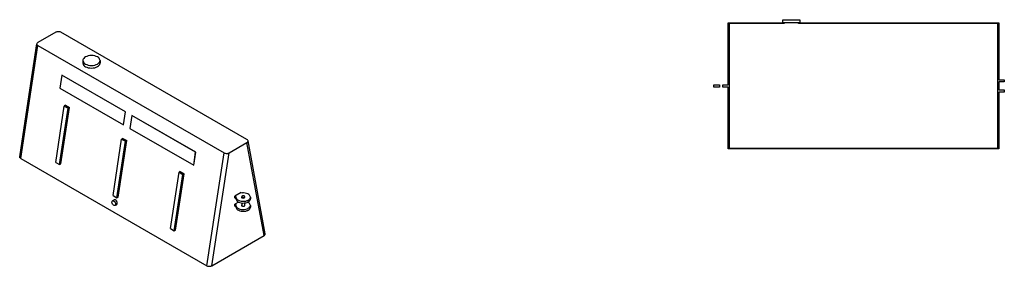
# Model space of a CAD drawing. Header units: millimetres. Extents: x -830 to 20750, y -651 to 3920.
# Tile 4 of 5: x 11319 to 16781, y -651 to 718. Entities that reach past the tile are written whole.
import ezdxf

# ---------------------------------------------------------------- set-up
doc = ezdxf.new("R2010")
doc.units = ezdxf.units.MM
doc.layers.add('A-A', color=7, linetype='Continuous')
doc.layers.add('ISO', color=7, linetype='Continuous')

msp = doc.modelspace()

# ---------------------------------------------------------------- linework, layer by layer
at = {"layer": 'A-A'}
for points in [[(15647.5, 718), (15647.5, 700), (15552.5, 700), (15552.5, 718), (15647.5, 718)], [(16746, 696), (15640, 696), (15640, 700), (16750, 700), (16750, 384), (16781, 384), (16781, 372), (16750, 372), (16750, 328), (16781, 328), (16781, 316), (16750, 316), (16750, 0), (15250, 0), (15250, 344), (15219, 344), (15219, 356), (15250, 356), (15250, 700), (15560, 700), (15560, 696), (15254, 696), (15254, 356), (15255, 356), (15255, 344), (15254, 344), (15254, 4), (16746, 4), (16746, 316), (16745, 316), (16745, 328), (16746, 328), (16746, 372), (16745, 372), (16745, 384), (16746, 384), (16746, 696)], [(15201, 344), (15170, 344), (15170, 356), (15201, 356), (15201, 344)]]:
    msp.add_lwpolyline(points, dxfattribs=at)
at = {"layer": 'ISO'}
for points in [[(11518.9, 647.9), (11420.4, 591.1)], [(11547.5, 648.1), (11542.8, 650.1), (11541.2, 650.5), (11535.3, 651.4), (11533.2, 651.4), (11527.2, 650.9), (11525.2, 650.4), (11521.8, 649.3), (11518.9, 647.9)], [(12579.8, 52.1), (11547.5, 648.1)], [(11319, -42.9), (11366, 265.8), (11414.5, 583.7)], [(11324.7, -52.1), (11420.2, 574.6)], [(11420.2, 574.6), (11416.9, 577.2), (11416, 578.2), (11414.6, 581), (11414.4, 582.8), (11414.5, 583.7)], [(11414.5, 583.7), (11415.7, 586.7), (11417.7, 589.3), (11420.4, 591.1)], [(11420.2, 574.6), (12452.5, -21.4)], [(11764.7, 491.3), (11764.1, 495.5), (11762.5, 499.6), (11759.7, 503.6), (11755.6, 507.4), (11750.2, 511), (11743.6, 514.1), (11735.7, 516.6), (11726.9, 518.2), (11717.6, 518.7), (11708.2, 518.3), (11699.2, 516.7), (11691, 514.2), (11684, 511), (11678.5, 507.2), (11674.3, 503.2), (11671.5, 499), (11670, 494.7), (11669.7, 493), (11669.7, 491.3)], [(11669.7, 491.3), (11670.2, 487.2), (11671.8, 483.1), (11674.7, 479.1), (11678.7, 475.2), (11684.1, 471.6), (11690.7, 468.5), (11698.6, 466.1), (11707.4, 464.5), (11716.7, 463.9), (11726.1, 464.4), (11735.2, 465.9), (11743.3, 468.4), (11750.7, 471.9)], [(11669.7, 491.3), (11669.7, 476.6)], [(11669.7, 476.6), (11670.2, 472.5), (11671.8, 468.4), (11674.7, 464.4), (11678.7, 460.5), (11684.1, 457), (11690.7, 453.8), (11698.6, 451.4), (11707.4, 449.8), (11716.7, 449.2), (11726.1, 449.7), (11735.2, 451.3), (11743.3, 453.7), (11750.7, 457.2)], [(11750.7, 471.9), (11756.2, 475.7), (11760.3, 479.8), (11762.9, 484), (11764.4, 488.2), (11764.7, 491.3)], [(11750.7, 457.2), (11756.2, 461), (11760.3, 465.1), (11762.9, 469.3), (11764.4, 473.5), (11764.7, 476.6)], [(11764.7, 491.3), (11764.7, 476.6)], [(11552.6, 410.2), (11541.7, 338.6)], [(11552.9, 410.3), (11552.6, 410.2)], [(11906.1, 206.1), (11552.6, 410.2)], [(11906.4, 206.2), (11552.9, 410.3)], [(11541.7, 338.6), (11895.2, 134.5)], [(11518.7, -74.8), (11566.4, 238.5)], [(11539.9, -87), (11587.6, 226.3)], [(11546.9, -83), (11594.7, 230.4)], [(11573.5, 242.6), (11566.4, 238.5)], [(11566.4, 238.5), (11587.6, 226.3)], [(11573.5, 242.6), (11594.7, 230.4)], [(11587.6, 226.3), (11594.7, 230.4)], [(11895.2, 134.5), (11906.1, 206.1)], [(11895.5, 134.6), (11906.4, 206.2)], [(11906.4, 206.2), (11906.1, 206.1)], [(11941.5, 185.7), (11930.6, 114.1)], [(11941.8, 185.8), (11941.5, 185.7)], [(12295, -18.4), (11941.5, 185.7)], [(12295.3, -18.3), (11941.8, 185.8)], [(11895.5, 134.6), (11895.2, 134.5)], [(11930.6, 114.1), (12284.1, -90)], [(11836.9, -258.5), (11884.6, 54.8)], [(11891.7, 58.9), (11884.6, 54.8)], [(11884.6, 54.8), (11905.8, 42.6)], [(11891.7, 58.9), (11912.9, 46.7)], [(11858.1, -270.8), (11905.8, 42.6)], [(11865.1, -266.7), (11912.9, 46.7)], [(11905.8, 42.6), (11912.9, 46.7)], [(12481.1, -21.3), (12579.6, 35.6)], [(12579.6, 35.6), (12583, 38.2), (12583.9, 39.2), (12585.3, 42), (12585.6, 43.8), (12585.5, 45.2)], [(12675, -480.9), (12627.3, -222.6), (12579.6, 35.6)], [(12585.5, 45.2), (12584.3, 48), (12582.4, 50.3), (12579.8, 52.1)], [(12681, -471.3), (12633.9, -216.8), (12585.5, 45.2)], [(11324.7, -52.1), (11321.4, -49.5), (11320.5, -48.5), (11319.2, -45.7), (11318.9, -43.8), (11319, -42.9)], [(11324.7, -52.1), (12357.1, -648.1)], [(12284.1, -90), (12295, -18.4)], [(12284.4, -89.9), (12295.3, -18.3)], [(12295.3, -18.3), (12295, -18.4)], [(12357.1, -648.1), (12404.8, -334.8), (12452.5, -21.4)], [(12385.6, -647.9), (12481.1, -21.3)], [(12452.5, -21.4), (12457.2, -23.4), (12458.8, -23.9), (12464.7, -24.7), (12466.8, -24.8), (12472.8, -24.2), (12474.8, -23.8), (12478.2, -22.7), (12481.1, -21.3)], [(11518.7, -74.8), (11539.9, -87)], [(11539.9, -87), (11546.9, -83)], [(12284.4, -89.9), (12284.1, -90)], [(12155.1, -442.2), (12202.8, -128.9)], [(12176.3, -454.5), (12224, -141.1)], [(12183.3, -450.4), (12231.1, -137.1)], [(12209.9, -124.8), (12202.8, -128.9)], [(12202.8, -128.9), (12224, -141.1)], [(12209.9, -124.8), (12231.1, -137.1)], [(12224, -141.1), (12231.1, -137.1)], [(11836.9, -258.5), (11858.1, -270.8)], [(11858.1, -270.8), (11865.1, -266.7)], [(12548, -240.7), (12512.7, -261.1)], [(12512.7, -261.1), (12518.9, -264.7)], [(12512.7, -270.9), (12512.7, -266.2), (12512.7, -261.1)], [(12512.7, -270.9), (12518.6, -274.3)], [(12518.9, -264.7), (12518.6, -267.2)], [(12518.6, -267.2), (12519.2, -271), (12520.8, -274.7), (12523.6, -278.4), (12527.7, -281.9), (12533.1, -285), (12539.8, -287.6), (12547.5, -289.4), (12555.9, -290.2), (12564.6, -290), (12572.9, -288.8), (12580.5, -286.5), (12583.8, -285.1), (12586.9, -283.5)], [(12518.6, -267.2), (12518.6, -277)], [(12548, -240.7), (12554.2, -244.2)], [(12550.6, -264.8), (12549.9, -266), (12549.6, -267.2)], [(12549.6, -267.2), (12550.2, -269), (12551.8, -270.6), (12554.7, -271.9), (12558.6, -272.4), (12562.5, -271.9), (12563.8, -271.4), (12565, -270.9)], [(12566.6, -263.9), (12566.1, -262.3), (12564.4, -260.7), (12561.5, -259.6), (12557.8, -259.3), (12554.2, -260.1), (12551.7, -261.6), (12550.9, -262.7), (12550.6, -263.9)], [(12550.6, -263.9), (12551.2, -265.6), (12552.8, -267.1), (12555.7, -268.2), (12559.4, -268.5), (12564.3, -267.2)], [(12550.6, -263.9), (12550.6, -269.6)], [(12598.6, -267.2), (12598.1, -263.4), (12596.4, -259.7), (12593.6, -256), (12589.5, -252.5), (12584.1, -249.4), (12577.5, -246.8), (12569.8, -245), (12561.3, -244.2), (12557.8, -244.1), (12554.2, -244.2)], [(12564.3, -267.2), (12566.1, -265.5), (12566.6, -263.9)], [(12565, -270.9), (12567, -269.1), (12567.6, -267.2)], [(12566.6, -263.9), (12566.6, -269.6)], [(12567.6, -267.2), (12567.4, -266), (12566.6, -264.8)], [(12586.9, -283.5), (12591.9, -280), (12595.4, -276.3), (12597.6, -272.4), (12598.4, -269.8), (12598.6, -267.2)], [(12598.6, -267.2), (12598.6, -277)], [(11848.3, -313.9), (11846, -314.5), (11843.3, -314.2), (11840.2, -312.7), (11836.8, -309.8), (11833.8, -305.8), (11831.6, -301.1), (11830.5, -296.4), (11830.7, -292.6), (11831.9, -289.8), (11833.5, -288.3)], [(11844.8, -281.8), (11833.5, -288.3)], [(11833.5, -288.3), (11835.8, -287.6), (11838.5, -288), (11841.6, -289.5), (11845, -292.3), (11848, -296.4), (11850.2, -301.1), (11851.1, -304.2), (11851.3, -307.1)], [(11843, -282.5), (11841.5, -283.7)], [(11859.7, -302.5), (11859.9, -300.1), (11859.8, -297.7), (11859.4, -295.2), (11858.7, -292.8), (11857.7, -290.4), (11856.5, -288.2), (11855, -286.3), (11853.4, -284.6), (11851.7, -283.3), (11849.9, -282.3), (11848.1, -281.8), (11846.3, -281.6), (11844.6, -281.9), (11843, -282.5)], [(11844.5, -281.9), (11844.5, -281.9), (11844.5, -281.9), (11844.5, -281.9), (11844.5, -281.9), (11844.5, -281.9), (11844.5, -281.9), (11844.5, -282), (11844.5, -282), (11844.4, -282), (11844.4, -282), (11844.4, -282), (11844.4, -282), (11844.4, -282), (11844.4, -282)], [(11851.3, -307.1), (11850.8, -310.6), (11849.4, -313), (11848.9, -313.5), (11848.3, -313.9)], [(11856.7, -309), (11848.3, -313.9)], [(11853.4, -310.9), (11855.1, -310.2)], [(11855.1, -310.2), (11855.6, -309.9), (11856.1, -309.5), (11856.5, -309.1), (11857, -308.7), (11857.4, -308.2), (11857.8, -307.7), (11858.1, -307.2), (11858.4, -306.6), (11858.7, -306), (11859, -305.3), (11859.2, -304.6), (11859.4, -303.9), (11859.6, -303.2), (11859.7, -302.5)], [(11856.3, -309.2), (11856.3, -309.2), (11856.3, -309.2), (11856.3, -309.2), (11856.3, -309.2), (11856.4, -309.2), (11856.4, -309.2), (11856.4, -309.2), (11856.4, -309.2), (11856.4, -309.2), (11856.4, -309.2), (11856.5, -309.2), (11856.5, -309.2), (11856.5, -309.2), (11856.5, -309.2)], [(12533.3, -294.9), (12512.7, -306.8)], [(12512.7, -316.6), (12512.7, -311.9), (12512.7, -306.8)], [(12512.7, -306.8), (12518.9, -310.4)], [(12512.7, -316.6), (12518.6, -320)], [(12518.6, -277), (12519.2, -280.8), (12520.8, -284.5), (12523.6, -288.2), (12527.7, -291.7), (12533.1, -294.8), (12539.8, -297.4), (12547.5, -299.2), (12555.9, -300), (12564.6, -299.8), (12572.9, -298.6), (12580.5, -296.3), (12583.8, -294.9), (12586.9, -293.3)], [(12518.9, -310.4), (12518.6, -312.9)], [(12518.6, -312.9), (12519.2, -316.7), (12520.8, -320.5), (12523.6, -324.1), (12527.7, -327.6), (12533.1, -330.7), (12539.8, -333.3), (12547.5, -335.1), (12555.9, -336), (12564.6, -335.8), (12572.9, -334.5), (12580.5, -332.3), (12583.8, -330.9), (12586.9, -329.3)], [(12518.6, -312.9), (12518.6, -322.7)], [(12518.6, -322.7), (12519.2, -326.5), (12520.8, -330.3), (12523.6, -333.9), (12527.7, -337.4), (12533.1, -340.5), (12539.8, -343.1), (12547.5, -344.9), (12555.9, -345.8), (12564.6, -345.6), (12572.9, -344.3), (12580.5, -342.1), (12583.8, -340.6), (12586.9, -339.1)], [(12550.6, -310.5), (12549.9, -311.7), (12549.6, -312.9)], [(12549.6, -312.9), (12550.2, -314.7), (12551.8, -316.3), (12554.7, -317.6), (12558.6, -318.1), (12562.5, -317.6), (12563.8, -317.2), (12565, -316.6)], [(12550.6, -299.6), (12550.6, -315.3)], [(12565, -316.6), (12567, -314.8), (12567.6, -312.9)], [(12566.6, -299.6), (12566.6, -315.3)], [(12567.6, -312.9), (12567.4, -311.7), (12566.6, -310.5)], [(12598.6, -312.9), (12598.1, -309.1), (12596.4, -305.4), (12593.6, -301.7), (12589.5, -298.3), (12583.8, -295)], [(12586.9, -293.3), (12591.9, -289.8), (12595.4, -286), (12597.6, -282.2), (12598.4, -279.6), (12598.6, -277)], [(12586.9, -329.3), (12591.9, -325.8), (12595.4, -322), (12597.6, -318.1), (12598.4, -315.5), (12598.6, -312.9)], [(12586.9, -339.1), (12591.9, -335.5), (12595.4, -331.8), (12597.6, -327.9), (12598.4, -325.3), (12598.6, -322.7)], [(12598.6, -312.9), (12598.6, -322.7)], [(12155.1, -442.2), (12176.3, -454.5)], [(12176.3, -454.5), (12183.3, -450.4)], [(12385.6, -647.9), (12675, -480.9)], [(12675, -480.9), (12678.4, -478.3), (12679.3, -477.2), (12680.8, -474.4), (12681.1, -472.6), (12681, -471.3)], [(12357.1, -648.1), (12361.7, -650.1), (12363.3, -650.5), (12369.2, -651.4), (12371.3, -651.4), (12377.4, -650.9), (12379.3, -650.4), (12382.8, -649.3), (12385.6, -647.9)]]:
    msp.add_lwpolyline(points, dxfattribs=at)

doc.saveas('drawing.dxf')
